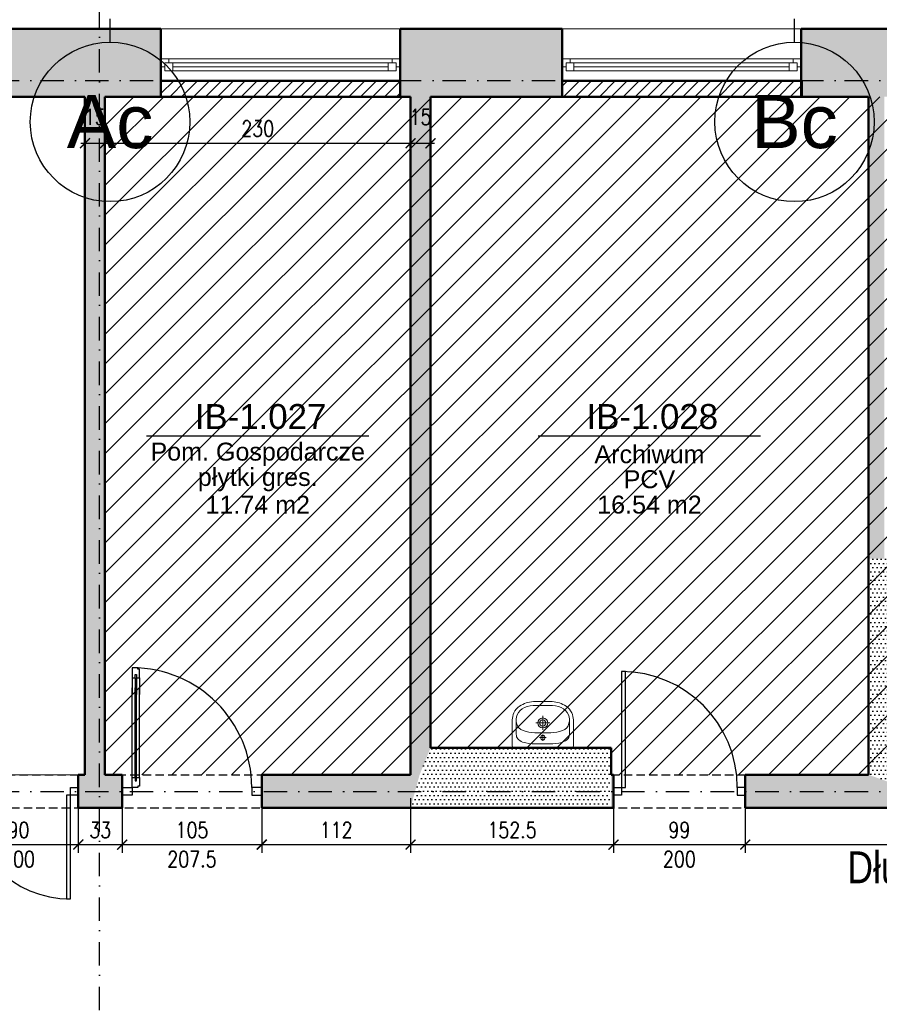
# Model space of a CAD drawing. Header units: millimetres. Extents: x 489 to 7736, y 461 to 5981.
# Tile 38 of 62: x 4515 to 5162, y 1859 to 2600. Entities that reach past the tile are written whole.
import ezdxf
from ezdxf.enums import TextEntityAlignment as Align

# ---------------------------------------------------------------- set-up
doc = ezdxf.new("R2010")
doc.units = ezdxf.units.MM
doc.linetypes.add('DOT___DASHED', pattern=[33.523888, 17.638888, -8.819444, 0.01, -7.055556])
doc.linetypes.add('HIDDEN', pattern=[9.525, 6.35, -3.175])
for name, color, linetype in [('WK-Drzwi', 9, 'Continuous'), ('WK-Drzwi IST', 8, 'Continuous'), ('WK-EtykPom', 161, 'Continuous'), ('WK-PPoż', 1, 'Continuous'), ('WK-Siatka', 240, 'DOT___DASHED'), ('WK-Wymiary', 8, 'Continuous'), ('WK-Ściany', 7, 'Continuous')]:
    doc.layers.add(name, color=color, linetype=linetype)
for name, color, linetype, lineweight in [('WK-INSTALACJE WODKAN', 170, 'Continuous', 5), ('WK-PLANSZA', 253, 'Continuous', 9), ('WK-widok', 8, 'Continuous', 0), ('WK-WYBURZENIA', 6, 'Continuous', 5)]:
    doc.layers.add(name, color=color, linetype=linetype, lineweight=lineweight)
doc.layers.add('WK-Pomieszczenia', color=173, linetype='Continuous', plot=False)
doc.styles.add('Arial', font='micross.ttf', dxfattribs={"width": 0.9})
doc.styles.add('RomanS-Narrow', font='romans.shx', dxfattribs={"width": 0.8})
doc.styles.get("Standard").update_dxf_attribs({"font": 'ARIAL.TTF'})
doc.dimstyles.new('AEC Dimension 1-50', dxfattribs={"dimtxt": 12, "dimasz": 0.075, "dimexe": 6.25, "dimexo": 0, "dimgap": 5, "dimtad": 1, "dimdec": 1, "dimrnd": 0.5, "dimzin": 9, "dimdsep": 46, "dimtxsty": 'RomanS-Narrow', "dimblk": 'ARCHTICK', "dimcen": 0.125, "dimdle": 3.125, "dimclrd": 8, "dimclre": 8, "dimclrt": 256, "dimadec": 1, "dimazin": 0, "dimtfac": 1, "dimtdec": 1, "dimtmove": 2, "dimatfit": 2, "dimfxl": 0, "dimtolj": 1, "dimtzin": 0, "dimarcsym": 0})
pattern_1 = [(360, (699.431, 930.084), (1.5875, 3.175), [0, -3.175])]
pattern_2 = [(360, (699.431, 930.084), (1.5875, 3.175), [0, -3.175])]
pattern_3 = [(45, (699.431, 930.084), (-4.490128, 4.490128), [])]

# ---------------------------------------------------------------- blocks, each defined once
blk = doc.blocks.new('L2')
at = {"color": 8}
for p, q in [((7.5, 5), (20, 5)), ((7.5, 0), (20, 0))]:
    blk.add_line(p, q, dxfattribs=at)
at = {"color": 4}
for p, q in [((7.5, 3), (20, 3)), ((7.5, 2), (20, 2))]:
    blk.add_line(p, q, dxfattribs=at)
blk.add_lwpolyline([(0, 1), (0, 5), (7.5, 5), (7.5, 3), (5, 3), (5, 2), (7.5, 2), (7.5, 0), (1, 0), (1, 1)], close=True)
blk = doc.blocks.new('L3')
for p, q in [((-22.5, -0.5), (-22.5, 0.5)), ((22.5, -0.5), (22.5, 0.5))]:
    blk.add_line(p, q)
at = {"color": 8}
for p, q in [((-15, 2.5), (15, 2.5)), ((-15, -2.5), (15, -2.5))]:
    blk.add_line(p, q, dxfattribs=at)
at = {"color": 4}
for p, q in [((-15, 0.5), (15, 0.5)), ((-15, 0.5), (15, 0.5)), ((-15, -0.5), (15, -0.5)), ((-15, -0.5), (15, -0.5))]:
    blk.add_line(p, q, dxfattribs=at)
blk = doc.blocks.new('J50a')
for p, q in [((20.85, 0), (-20.85, 0)), ((-23, -2.14), (-23, -21)), ((0, -10.13), (0, -5.23)), ((23, -21), (23, -2.14)), ((-20, -20.98), (-20, -10.2)), ((2.53, -7.68), (-2.53, -7.68)), ((0, -23.98), (0, -13.48)), ((20, -10.2), (20, -20.98)), ((-5.34, -18.73), (5.34, -18.73))]:
    blk.add_line(p, q)
at = {"flags": 128}
for points in [[(-20.85, 0, 0.056329), (-22.22, -0.1, 0.274623), (-22.85, -0.67, 0.078029), (-23, -2.14, 0.987626)], [(20.85, 0, -0.056329), (22.22, -0.1, -0.274623), (22.85, -0.67, -0.078029), (23, -2.14, -0.987626)], [(-20, -10.2, -0.104891), (-19.52, -7.91, -0.153237), (-17.09, -5.29, -0.096443), (-12.1, -3.56, -0.04719), (-3.09, -2.97), (-2.75, -2.97, 0.009116), (2.75, -2.97), (3.09, -2.97, -0.053543), (12.87, -3.72, -0.091574), (17.37, -5.47, -0.166964), (19.69, -8.36, -0.062926), (20, -10.2, -1.040135)], [(-23, -21, 0.111521), (-21.76, -26.31, 0.123014), (-17.56, -31.31, 0.141312), (-7.12, -34.81, 0.026087), (7.12, -34.81, 0.141312), (17.56, -31.31, 0.123014), (21.76, -26.31, 0.111521), (23, -21)]]:
    blk.add_lwpolyline(points, format="xyb", dxfattribs=at)
blk.add_lwpolyline([(13.79, -30.26, 0.212121), (19.27, -24.85, 0.157769), (19.69, -18.5, 0.270169), (14.76, -12.99, 0.074819), (6.02, -11.37), (6.02, -11.37), (2.16, -11.22), (-2.16, -11.22), (-6.02, -11.37), (-6.02, -11.37, 0.074819), (-14.76, -12.99, 0.270169), (-19.69, -18.5, 0.157769), (-19.27, -24.85, 0.212121), (-13.79, -30.26, 0.110292), (-5.03, -31.99), (0, -32), (5.03, -31.99, 0.110292)], format="xyb", close=True, dxfattribs=at)
for centre, radius in [((0, -7.68), 1.73), ((0, -18.73), 3.78), ((0, -18.73), 2.33)]:
    blk.add_circle(centre, radius)
blk = doc.blocks.new('WK_Pow_tag_01_50')
at = {"color": 0, "linetype": 'ByBlock'}
blk.add_line((-2.789, 0), (2.789, 0), dxfattribs=at)
at = {"color": 0, "linetype": 'ByBlock', "style": 'Arial'}
for tag, height, p in [('POWIERZCHNIE:NUMERAUTO', 0.625, (0.071, 0.482)), ('POWIERZCHNIE:NAZWA', 0.45, (0, -0.455)), ('POWIERZCHNIE_WYKOŃCZENIE:POSADZKA', 0.45, (0, -1.091)), ('POWIERZCHNIE_STYL:POWOBLICZ', 0.45, (0, -1.728))]:
    blk.add_attdef(tag, text='', height=height, dxfattribs=at).set_placement(p, align=Align.MIDDLE)
blk = doc.blocks.new('_ArchTick')
at = {"color": 0, "linetype": 'ByBlock', "const_width": 15}
blk.add_lwpolyline([(-50, -50), (50, 50)], dxfattribs=at)
blk = doc.blocks.new('*D923')
at = {"layer": 'Defpoints', "color": 0}
for p in [(4579.3, 2506.8), (4564.3, 2471.8), (4579.3, 2471.8)]:
    blk.add_point(p, dxfattribs=at)
at = {"layer": 'WK-Wymiary', "color": 8, "linetype": 'Continuous', "lineweight": -2, "ltscale": 1.3}
for p, q in [((4564.3, 2471.8), (4564.3, 2513.05)), ((4579.3, 2471.8), (4579.3, 2513.05)), ((4561.18, 2506.8), (4582.43, 2506.8))]:
    blk.add_line(p, q, dxfattribs=at)
at = {"layer": 'WK-Wymiary', "color": 8, "linetype": 'ByBlock', "lineweight": -2, "xscale": 0.075, "yscale": 0.075, "zscale": 0.075, "rotation": 180}
blk.add_blockref('_ArchTick', (4564.3, 2506.8), dxfattribs=at)
at = {"layer": 'WK-Wymiary', "color": 8, "linetype": 'ByBlock', "lineweight": -2, "xscale": 0.075, "yscale": 0.075, "zscale": 0.075}
blk.add_blockref('_ArchTick', (4579.3, 2506.8), dxfattribs=at)
at = {"layer": 'WK-Wymiary', "lineweight": -3, "insert": (4571.8, 2526.55), "char_height": 12, "attachment_point": 5, "style": 'RomanS-Narrow'}
blk.add_mtext('\\A1;\\A1;15', dxfattribs=at)
blk = doc.blocks.new('*D924')
at = {"layer": 'Defpoints', "color": 0}
for p in [(4809.3, 2541.8), (4809.3, 2506.8), (4579.3, 2471.8)]:
    blk.add_point(p, dxfattribs=at)
at = {"layer": 'WK-Wymiary', "color": 8, "linetype": 'Continuous', "lineweight": -2, "ltscale": 1.3}
for p, q in [((4809.3, 2541.8), (4809.3, 2500.55)), ((4579.3, 2471.8), (4579.3, 2513.05)), ((4576.18, 2506.8), (4812.43, 2506.8))]:
    blk.add_line(p, q, dxfattribs=at)
at = {"layer": 'WK-Wymiary', "color": 8, "linetype": 'ByBlock', "lineweight": -2, "xscale": 0.075, "yscale": 0.075, "zscale": 0.075, "rotation": 180}
blk.add_blockref('_ArchTick', (4579.3, 2506.8), dxfattribs=at)
at = {"layer": 'WK-Wymiary', "color": 8, "linetype": 'ByBlock', "lineweight": -2, "xscale": 0.075, "yscale": 0.075, "zscale": 0.075}
blk.add_blockref('_ArchTick', (4809.3, 2506.8), dxfattribs=at)
at = {"layer": 'WK-Wymiary', "lineweight": -3, "insert": (4694.3, 2517.8), "char_height": 12, "attachment_point": 5, "style": 'RomanS-Narrow'}
blk.add_mtext('\\A1;\\A1;230', dxfattribs=at)
blk = doc.blocks.new('*D925')
at = {"layer": 'Defpoints', "color": 0}
for p in [(4809.3, 2541.8), (4824.3, 2506.8), (4824.3, 2471.8)]:
    blk.add_point(p, dxfattribs=at)
at = {"layer": 'WK-Wymiary', "color": 8, "linetype": 'Continuous', "lineweight": -2, "ltscale": 1.3}
for p, q in [((4809.3, 2541.8), (4809.3, 2500.55)), ((4824.3, 2471.8), (4824.3, 2513.05)), ((4806.18, 2506.8), (4827.43, 2506.8))]:
    blk.add_line(p, q, dxfattribs=at)
at = {"layer": 'WK-Wymiary', "color": 8, "linetype": 'ByBlock', "lineweight": -2, "xscale": 0.075, "yscale": 0.075, "zscale": 0.075, "rotation": 180}
blk.add_blockref('_ArchTick', (4809.3, 2506.8), dxfattribs=at)
at = {"layer": 'WK-Wymiary', "color": 8, "linetype": 'ByBlock', "lineweight": -2, "xscale": 0.075, "yscale": 0.075, "zscale": 0.075}
blk.add_blockref('_ArchTick', (4824.3, 2506.8), dxfattribs=at)
at = {"layer": 'WK-Wymiary', "lineweight": -3, "insert": (4816.8, 2526.55), "char_height": 12, "attachment_point": 5, "style": 'RomanS-Narrow'}
blk.add_mtext('\\A1;\\A1;15', dxfattribs=at)
blk = doc.blocks.new('*D1133')
at = {"layer": 'Defpoints', "color": 0}
for p in [(4469.3, 2013.89), (4559.3, 2013.89), (4559.3, 1978.89)]:
    blk.add_point(p, dxfattribs=at)
at = {"layer": 'WK-Wymiary', "color": 8, "linetype": 'Continuous', "lineweight": -2, "ltscale": 1.3}
for p, q in [((4469.3, 2013.89), (4469.3, 1972.64)), ((4559.3, 2013.89), (4559.3, 1972.64)), ((4466.18, 1978.89), (4562.43, 1978.89))]:
    blk.add_line(p, q, dxfattribs=at)
at = {"layer": 'WK-Wymiary', "color": 8, "linetype": 'ByBlock', "lineweight": -2, "xscale": 0.075, "yscale": 0.075, "zscale": 0.075, "rotation": 180}
blk.add_blockref('_ArchTick', (4469.3, 1978.89), dxfattribs=at)
at = {"layer": 'WK-Wymiary', "color": 8, "linetype": 'ByBlock', "lineweight": -2, "xscale": 0.075, "yscale": 0.075, "zscale": 0.075}
blk.add_blockref('_ArchTick', (4559.3, 1978.89), dxfattribs=at)
at = {"layer": 'WK-Wymiary', "lineweight": -3, "insert": (4514.3, 1989.89), "char_height": 12, "attachment_point": 5, "style": 'RomanS-Narrow'}
blk.add_mtext('\\A1;\\A1;90', dxfattribs=at)
blk = doc.blocks.new('*D1134')
at = {"layer": 'Defpoints', "color": 0}
for p in [(4559.3, 2013.89), (4592.3, 2013.89), (4592.3, 1978.89)]:
    blk.add_point(p, dxfattribs=at)
at = {"layer": 'WK-Wymiary', "color": 8, "linetype": 'Continuous', "lineweight": -2, "ltscale": 1.3}
for p, q in [((4559.3, 2013.89), (4559.3, 1972.64)), ((4592.3, 2013.89), (4592.3, 1972.64)), ((4556.18, 1978.89), (4595.43, 1978.89))]:
    blk.add_line(p, q, dxfattribs=at)
at = {"layer": 'WK-Wymiary', "color": 8, "linetype": 'ByBlock', "lineweight": -2, "xscale": 0.075, "yscale": 0.075, "zscale": 0.075, "rotation": 180}
blk.add_blockref('_ArchTick', (4559.3, 1978.89), dxfattribs=at)
at = {"layer": 'WK-Wymiary', "color": 8, "linetype": 'ByBlock', "lineweight": -2, "xscale": 0.075, "yscale": 0.075, "zscale": 0.075}
blk.add_blockref('_ArchTick', (4592.3, 1978.89), dxfattribs=at)
at = {"layer": 'WK-Wymiary', "lineweight": -3, "insert": (4575.8, 1989.89), "char_height": 12, "attachment_point": 5, "style": 'RomanS-Narrow'}
blk.add_mtext('\\A1;\\A1;33', dxfattribs=at)
blk = doc.blocks.new('*D1135')
at = {"layer": 'Defpoints', "color": 0}
for p in [(4592.3, 2013.89), (4697.3, 2013.89), (4697.3, 1978.89)]:
    blk.add_point(p, dxfattribs=at)
at = {"layer": 'WK-Wymiary', "color": 8, "linetype": 'Continuous', "lineweight": -2, "ltscale": 1.3}
for p, q in [((4592.3, 2013.89), (4592.3, 1972.64)), ((4697.3, 2013.89), (4697.3, 1972.64)), ((4589.18, 1978.89), (4700.43, 1978.89))]:
    blk.add_line(p, q, dxfattribs=at)
at = {"layer": 'WK-Wymiary', "color": 8, "linetype": 'ByBlock', "lineweight": -2, "xscale": 0.075, "yscale": 0.075, "zscale": 0.075, "rotation": 180}
blk.add_blockref('_ArchTick', (4592.3, 1978.89), dxfattribs=at)
at = {"layer": 'WK-Wymiary', "color": 8, "linetype": 'ByBlock', "lineweight": -2, "xscale": 0.075, "yscale": 0.075, "zscale": 0.075}
blk.add_blockref('_ArchTick', (4697.3, 1978.89), dxfattribs=at)
at = {"layer": 'WK-Wymiary', "lineweight": -3, "insert": (4644.8, 1989.89), "char_height": 12, "attachment_point": 5, "style": 'RomanS-Narrow'}
blk.add_mtext('\\A1;\\A1;105', dxfattribs=at)
blk = doc.blocks.new('*D1136')
at = {"layer": 'Defpoints', "color": 0}
for p in [(4697.3, 2013.89), (4809.3, 2013.89), (4809.3, 1978.89)]:
    blk.add_point(p, dxfattribs=at)
at = {"layer": 'WK-Wymiary', "color": 8, "linetype": 'Continuous', "lineweight": -2, "ltscale": 1.3}
for p, q in [((4697.3, 2013.89), (4697.3, 1972.64)), ((4809.3, 2013.89), (4809.3, 1972.64)), ((4694.18, 1978.89), (4812.43, 1978.89))]:
    blk.add_line(p, q, dxfattribs=at)
at = {"layer": 'WK-Wymiary', "color": 8, "linetype": 'ByBlock', "lineweight": -2, "xscale": 0.075, "yscale": 0.075, "zscale": 0.075, "rotation": 180}
blk.add_blockref('_ArchTick', (4697.3, 1978.89), dxfattribs=at)
at = {"layer": 'WK-Wymiary', "color": 8, "linetype": 'ByBlock', "lineweight": -2, "xscale": 0.075, "yscale": 0.075, "zscale": 0.075}
blk.add_blockref('_ArchTick', (4809.3, 1978.89), dxfattribs=at)
at = {"layer": 'WK-Wymiary', "lineweight": -3, "insert": (4753.3, 1989.89), "char_height": 12, "attachment_point": 5, "style": 'RomanS-Narrow'}
blk.add_mtext('\\A1;\\A1;112', dxfattribs=at)
blk = doc.blocks.new('*D1137')
at = {"layer": 'Defpoints', "color": 0}
for p in [(4809.3, 2013.89), (4961.98, 2013.89), (4961.98, 1978.89)]:
    blk.add_point(p, dxfattribs=at)
at = {"layer": 'WK-Wymiary', "color": 8, "linetype": 'Continuous', "lineweight": -2, "ltscale": 1.3}
for p, q in [((4809.3, 2013.89), (4809.3, 1972.64)), ((4961.98, 2013.89), (4961.98, 1972.64)), ((4806.18, 1978.89), (4965.1, 1978.89))]:
    blk.add_line(p, q, dxfattribs=at)
at = {"layer": 'WK-Wymiary', "color": 8, "linetype": 'ByBlock', "lineweight": -2, "xscale": 0.075, "yscale": 0.075, "zscale": 0.075, "rotation": 180}
blk.add_blockref('_ArchTick', (4809.3, 1978.89), dxfattribs=at)
at = {"layer": 'WK-Wymiary', "color": 8, "linetype": 'ByBlock', "lineweight": -2, "xscale": 0.075, "yscale": 0.075, "zscale": 0.075}
blk.add_blockref('_ArchTick', (4961.98, 1978.89), dxfattribs=at)
at = {"layer": 'WK-Wymiary', "lineweight": -3, "insert": (4885.64, 1989.89), "char_height": 12, "attachment_point": 5, "style": 'RomanS-Narrow'}
blk.add_mtext('\\A1;\\A1;152.5', dxfattribs=at)
blk = doc.blocks.new('*D1138')
at = {"layer": 'Defpoints', "color": 0}
for p in [(4961.98, 2013.89), (5061.13, 2013.89), (5061.13, 1978.89)]:
    blk.add_point(p, dxfattribs=at)
at = {"layer": 'WK-Wymiary', "color": 8, "linetype": 'Continuous', "lineweight": -2, "ltscale": 1.3}
for p, q in [((4961.98, 2013.89), (4961.98, 1972.64)), ((5061.13, 2013.89), (5061.13, 1972.64)), ((4958.85, 1978.89), (5064.26, 1978.89))]:
    blk.add_line(p, q, dxfattribs=at)
at = {"layer": 'WK-Wymiary', "color": 8, "linetype": 'ByBlock', "lineweight": -2, "xscale": 0.075, "yscale": 0.075, "zscale": 0.075, "rotation": 180}
blk.add_blockref('_ArchTick', (4961.98, 1978.89), dxfattribs=at)
at = {"layer": 'WK-Wymiary', "color": 8, "linetype": 'ByBlock', "lineweight": -2, "xscale": 0.075, "yscale": 0.075, "zscale": 0.075}
blk.add_blockref('_ArchTick', (5061.13, 1978.89), dxfattribs=at)
at = {"layer": 'WK-Wymiary', "lineweight": -3, "insert": (5011.56, 1989.89), "char_height": 12, "attachment_point": 5, "style": 'RomanS-Narrow'}
blk.add_mtext('\\A1;\\A1;99', dxfattribs=at)
blk = doc.blocks.new('*D1139')
at = {"layer": 'Defpoints', "color": 0}
for p in [(5061.13, 2013.89), (5563.18, 2013.89), (5563.18, 1978.89)]:
    blk.add_point(p, dxfattribs=at)
at = {"layer": 'WK-Wymiary', "color": 8, "linetype": 'Continuous', "lineweight": -2, "ltscale": 1.3}
for p, q in [((5061.13, 2013.89), (5061.13, 1972.64)), ((5563.18, 2013.89), (5563.18, 1972.64)), ((5058.01, 1978.89), (5566.31, 1978.89))]:
    blk.add_line(p, q, dxfattribs=at)
at = {"layer": 'WK-Wymiary', "color": 8, "linetype": 'ByBlock', "lineweight": -2, "xscale": 0.075, "yscale": 0.075, "zscale": 0.075, "rotation": 180}
blk.add_blockref('_ArchTick', (5061.13, 1978.89), dxfattribs=at)
at = {"layer": 'WK-Wymiary', "color": 8, "linetype": 'ByBlock', "lineweight": -2, "xscale": 0.075, "yscale": 0.075, "zscale": 0.075}
blk.add_blockref('_ArchTick', (5563.18, 1978.89), dxfattribs=at)
at = {"layer": 'WK-Wymiary', "lineweight": -3, "insert": (5312.16, 1989.89), "char_height": 12, "attachment_point": 5, "style": 'RomanS-Narrow'}
blk.add_mtext('\\A1;\\A1;502', dxfattribs=at)
blk = doc.blocks.new('BubbleDef')
at = {"color": 0, "linetype": 'Continuous'}
blk.add_circle((0, 0), 1.5, dxfattribs=at)
at = {"color": 0, "linetype": 'Continuous', "style": 'Arial'}
blk.add_attdef('LABEL', text='', height=1, dxfattribs=at).set_placement((0, 0), align=Align.MIDDLE)

msp = doc.modelspace()

# ---------------------------------------------------------------- hatches: boundary and pattern name
at = {"layer": 'WK-PLANSZA', "ltscale": 1.3, "transparency": 33554546}
h = msp.add_hatch(dxfattribs=at)
h.set_pattern_fill('ANSI31', color=8, scale=5)
h.set_pattern_definition([(45, (699.431, 930.084), (-11.22532, 11.22532), [])])
h.paths.add_polyline_path([(4824.3, 2541.81), (4579.3, 2541.8), (4579.3, 2031.47), (4809.3, 2031.47), (4809.3, 2051.7), (4960.13, 2051.7), (4960.13, 2031.47), (5460.68, 2031.47), (5460.68, 2141.47), (5480.68, 2141.47), (5480.68, 2541.81)])
at = {"layer": 'WK-Ściany', "linetype": 'Continuous', "lineweight": -3}
h = msp.add_hatch(dxfattribs=at)
h.set_pattern_fill('DOTS', color=253, scale=2, style=0)
h.set_pattern_definition([(0, (699.431, 930.084), (1.5875, 3.175), [0, -3.175])])
h.paths.add_polyline_path([(2513.05, 2592.81), (2491.63, 2560.98), (2487.05, 2541.81), (2559.08, 2541.81), (2559.08, 2592.81)], flags=0)
h.paths.add_polyline_path([(2739.08, 2592.81), (2739.08, 2541.81), (3128.08, 2541.81), (3128.08, 2592.81)], flags=0)
h.paths.add_polyline_path([(3308.08, 2592.81), (3308.08, 2541.81), (3424.86, 2541.81), (3424.86, 2592.81)], flags=0)
h.paths.add_polyline_path([(3604.86, 2592.81), (3604.86, 2541.81), (3634.86, 2541.81), (3644.86, 2557.56), (3649.86, 2592.81)], flags=0)
h.paths.add_polyline_path([(3649.86, 2592.81), (3644.86, 2557.56), (3649.86, 2541.81), (3724.62, 2541.81), (3724.62, 2592.81)], flags=0)
h.paths.add_polyline_path([(3904.62, 2592.81), (3904.62, 2541.81), (3958.72, 2541.81), (3966.72, 2557.81), (3970.72, 2592.81)], flags=0)
h.paths.add_polyline_path([(3970.72, 2592.81), (3966.72, 2557.81), (3970.72, 2541.81), (4017.8, 2541.81), (4017.8, 2592.81)], flags=0)
h.paths.add_polyline_path([(4197.8, 2592.81), (4197.8, 2541.81), (4319.62, 2541.81), (4319.62, 2592.81)], flags=0)
h.paths.add_polyline_path([(4499.62, 2592.81), (4499.62, 2541.81), (4564.3, 2541.81), (4574.3, 2557.56), (4579.3, 2592.81)], flags=0)
h.paths.add_polyline_path([(4579.3, 2592.81), (4574.3, 2557.56), (4579.3, 2541.81), (4621.44, 2541.81), (4621.44, 2592.81)], flags=0)
h.paths.add_polyline_path([(4801.44, 2592.81), (4801.44, 2541.81), (4809.3, 2541.81), (4814.3, 2557.56), (4809.3, 2592.81)], flags=0)
h.paths.add_polyline_path([(4809.3, 2592.81), (4814.3, 2557.56), (4824.3, 2541.81), (4923.26, 2541.81), (4923.26, 2592.81)], flags=0)
h.paths.add_polyline_path([(5103.26, 2592.81), (5103.26, 2541.81), (5153.8, 2541.81), (5157.8, 2557.81), (5153.8, 2592.81)], flags=0)
h.paths.add_polyline_path([(5153.8, 2592.81), (5157.8, 2557.81), (5165.8, 2541.81), (5480.68, 2541.81), (5485.68, 2557.56), (5480.68, 2592.81)], flags=0)
h.paths.add_polyline_path([(5480.68, 2592.81), (5485.68, 2557.56), (5495.68, 2541.81), (5515.68, 2541.81), (5515.68, 2592.81)], flags=0)
h.paths.add_polyline_path([(5695.68, 2592.81), (5695.68, 2541.81), (5755.68, 2541.81), (5806.68, 2592.81)], flags=0)
h = msp.add_hatch(dxfattribs=at)
h.set_pattern_fill('DOTS', color=253, scale=2, style=0)
h.set_pattern_definition(pattern_1)
h.paths.add_polyline_path([(4564.3, 2031.47), (4574.3, 2024.39), (4579.3, 2031.47), (4579.3, 2541.81), (4574.3, 2557.56), (4564.3, 2541.81)], flags=0)
h = msp.add_hatch(dxfattribs=at)
h.set_pattern_fill('DOTS', color=253, scale=2, style=0)
h.set_pattern_definition(pattern_2)
h.paths.add_polyline_path([(4824.3, 2541.81), (4814.3, 2557.56), (4809.3, 2541.81), (4809.3, 2031.47), (4815.99, 2031.13), (4824.3, 2051.7)], flags=0)
h = msp.add_hatch(dxfattribs=at)
h.set_pattern_fill('DOTS', color=253, scale=2, style=0)
h.set_pattern_definition(pattern_2)
h.paths.add_polyline_path([(5165.8, 2541.81), (5157.8, 2557.81), (5153.8, 2541.81), (5153.8, 2194.1), (5165.8, 2194.1)], flags=0)
at = {"layer": 'WK-Ściany', "linetype": 'Continuous', "lineweight": 0}
h = msp.add_hatch(dxfattribs=at)
h.set_pattern_fill('ANSI31', color=1, scale=2, style=0)
h.set_pattern_definition(pattern_3)
h.paths.add_polyline_path([(4621.44, 2553.81), (4621.44, 2541.81), (4801.44, 2541.81), (4801.44, 2553.81)], flags=0)
h = msp.add_hatch(dxfattribs=at)
h.set_pattern_fill('ANSI31', color=1, scale=2, style=0)
h.set_pattern_definition(pattern_3)
h.paths.add_polyline_path([(4923.26, 2553.81), (4923.26, 2541.81), (5103.78, 2541.81), (5103.78, 2553.81)], flags=0)
at = {"layer": 'WK-Ściany', "linetype": 'Continuous', "lineweight": -3}
h = msp.add_hatch(dxfattribs=at)
h.set_pattern_fill('DOTS', color=253, scale=2, style=0)
h.set_pattern_definition(pattern_2)
h.paths.add_polyline_path([(5165.8, 2194.1), (5153.8, 2194.1), (5153.8, 2031.47), (5167.49, 2026.56), (5194.87, 2031.47), (5194.87, 2194.1)], flags=0)
h = msp.add_hatch(dxfattribs=at)
h.set_pattern_fill('DOTS', color=253, scale=2, style=0)
h.set_pattern_definition([(1e-12, (699.431, 930.084), (1.5875, 3.175), [0, -3.175])])
h.paths.add_polyline_path([(4824.3, 2051.7), (4815.99, 2031.13), (4809.3, 2006.47), (4960.13, 2006.47), (4960.13, 2031.47), (4960.13, 2051.7)], flags=0)
h = msp.add_hatch(dxfattribs=at)
h.set_pattern_fill('DOTS', color=253, scale=2, style=0)
h.set_pattern_definition([(360, (699.431, 930.084), (1.5875, 3.175), [0, -3.175])])
h.paths.add_polyline_path([(4809.3, 2006.47), (4815.99, 2031.13), (4809.3, 2031.47), (4697.3, 2031.47), (4697.3, 2006.47)], flags=0)
h.paths.add_polyline_path([(4592.3, 2006.47), (4592.3, 2031.47), (4579.3, 2031.47), (4574.3, 2024.39), (4579.3, 2006.47)], flags=0)
h.paths.add_polyline_path([(4579.3, 2006.47), (4574.3, 2024.39), (4564.3, 2031.47), (4559.3, 2031.47), (4559.3, 2006.47)], flags=0)
h.paths.add_polyline_path([(4469.3, 2006.47), (4469.3, 2031.47), (4438.79, 2031.47), (4438.79, 2006.47)], flags=0)
h = msp.add_hatch(dxfattribs=at)
h.set_pattern_fill('DOTS', color=253, scale=2, style=0)
h.set_pattern_definition(pattern_1)
h.paths.add_polyline_path([(5153.8, 2006.47), (5167.49, 2026.56), (5153.8, 2031.47), (5061.13, 2031.47), (5061.13, 2006.47)], flags=0)
h.paths.add_polyline_path([(4961.98, 2006.47), (4961.98, 2031.47), (4960.13, 2031.47), (4960.13, 2006.47)], flags=0)
h.paths.add_polyline_path([(5755.68, 2006.47), (5770.6, 2023.14), (5755.68, 2031.47), (5668.18, 2031.47), (5668.18, 2006.47)], flags=0)
h.paths.add_polyline_path([(5563.18, 2006.47), (5563.18, 2031.47), (5500.68, 2031.47), (5474.02, 2026.47), (5460.68, 2006.47)], flags=0)
h.paths.add_polyline_path([(5460.68, 2006.47), (5474.02, 2026.47), (5460.68, 2031.47), (5194.87, 2031.47), (5167.49, 2026.56), (5153.8, 2006.47)], flags=0)

# ---------------------------------------------------------------- linework, layer by layer
at = {"layer": 'WK-Drzwi', "color": 9, "linetype": 'Continuous', "lineweight": -3}
for points in [[(4599.8, 2015.97), (4592.3, 2015.97), (4592.3, 2021.97), (4599.8, 2021.97)], [(4689.8, 2015.97), (4697.3, 2015.97), (4697.3, 2021.97), (4689.8, 2021.97)]]:
    msp.add_lwpolyline(points, close=True, dxfattribs=at)
at = {"layer": 'WK-Drzwi', "color": 8, "linetype": 'Continuous', "lineweight": -3}
msp.add_arc((4599.8, 2021.97), 90, 0, 90, dxfattribs=at)
at = {"layer": 'WK-Drzwi IST', "color": 8, "linetype": 'Continuous', "lineweight": -3}
for points in [[(4967.98, 2021.97), (4970.98, 2021.97), (4970.98, 2109.12), (4967.98, 2109.12)], [(4553.3, 2015.97), (4550.3, 2015.97), (4550.3, 1937.97), (4553.3, 1937.97)], [(4553.3, 2021.97), (4559.3, 2021.97), (4559.3, 2015.97), (4553.3, 2015.97)], [(4967.98, 2015.97), (4961.98, 2015.97), (4961.98, 2021.97), (4967.98, 2021.97)], [(5055.13, 2015.97), (5061.13, 2015.97), (5061.13, 2021.97), (5055.13, 2021.97)]]:
    msp.add_lwpolyline(points, close=True, dxfattribs=at)
for centre, radius, start, end in [((4967.98, 2021.97), 87.15, 0, 90), ((4553.3, 2015.97), 78, 180, 270)]:
    msp.add_arc(centre, radius, start, end, dxfattribs=at)
at = {"layer": 'WK-Pomieszczenia', "color": 173, "linetype": 'HIDDEN', "lineweight": -3}
for p, q in [((4564.3, 2541.81), (3970.72, 2541.81)), ((4564.3, 2031.47), (4564.3, 2541.81)), ((4809.3, 2541.81), (4579.3, 2541.81)), ((4579.3, 2541.81), (4579.3, 2031.47)), ((4809.3, 2031.47), (4809.3, 2541.81)), ((5153.8, 2541.81), (4824.3, 2541.81)), ((4824.3, 2541.81), (4824.3, 2051.7)), ((5153.8, 2031.47), (5153.8, 2541.81)), ((4824.3, 2051.7), (4960.13, 2051.7)), ((4960.13, 2051.7), (4960.13, 2031.47)), ((4438.79, 2031.47), (4564.3, 2031.47)), ((4579.3, 2031.47), (4809.3, 2031.47)), ((4960.13, 2031.47), (5153.8, 2031.47)), ((3975.26, 2006.47), (5755.68, 2006.47))]:
    msp.add_line(p, q, dxfattribs=at)
at = {"layer": 'WK-Siatka', "color": 240, "linetype": 'DOT___DASHED', "lineweight": -3}
for p, q in [((4583.18, 2582.81), (4583.18, 2647.81)), ((5098.18, 2582.81), (5098.18, 2647.81)), ((4575.32, 946.58), (4575.32, 2632.81)), ((1875.32, 2553.91), (5768.18, 2553.91)), ((1875.32, 2018.97), (5768.18, 2018.97))]:
    msp.add_line(p, q, dxfattribs=at)
at = {"layer": 'WK-widok'}
msp.add_lwpolyline([(2487.05, 2541.81), (2486.97, 2007.01), (2474.13, 2007.01), (2474.13, 1560.64), (3356.6, 1560.64), (3356.6, 1834.22), (3961.44, 1834.22), (3961.44, 2031.47), (4564.3, 2031.47), (4564.3, 2541.81)], close=True, dxfattribs=at)
at = {"layer": 'WK-WYBURZENIA', "color": 6, "linetype": 'Continuous', "lineweight": 5}
for p, q in [((4621.44, 2592.81), (4801.44, 2592.81)), ((4923.26, 2592.81), (5103.26, 2592.81)), ((4627.44, 2570.31), (4795.44, 2570.31)), ((4630.44, 2561.31), (4630.44, 2567.31)), ((4630.44, 2564.31), (4792.44, 2564.31)), ((4792.44, 2561.31), (4792.44, 2567.31)), ((4929.26, 2570.31), (5097.26, 2570.31)), ((4932.26, 2561.31), (4932.26, 2567.31)), ((4932.26, 2564.31), (5094.26, 2564.31)), ((5094.26, 2561.31), (5094.26, 2567.31)), ((4621.44, 2541.81), (4801.44, 2541.81)), ((4923.26, 2541.81), (5103.26, 2541.81))]:
    msp.add_line(p, q, dxfattribs=at)
for points in [[(4627.44, 2570.31), (4621.44, 2570.31), (4621.44, 2564.31), (4624.44, 2564.31), (4624.44, 2567.31), (4627.44, 2567.31)], [(4624.44, 2561.31), (4624.44, 2567.31), (4798.44, 2567.31), (4798.44, 2561.31)], [(4795.44, 2570.31), (4801.44, 2570.31), (4801.44, 2564.31), (4798.44, 2564.31), (4798.44, 2567.31), (4795.44, 2567.31)], [(4929.26, 2570.31), (4923.26, 2570.31), (4923.26, 2564.31), (4926.26, 2564.31), (4926.26, 2567.31), (4929.26, 2567.31)], [(4926.26, 2561.31), (4926.26, 2567.31), (5100.26, 2567.31), (5100.26, 2561.31)], [(5097.26, 2570.31), (5103.26, 2570.31), (5103.26, 2564.31), (5100.26, 2564.31), (5100.26, 2567.31), (5097.26, 2567.31)]]:
    msp.add_lwpolyline(points, close=True, dxfattribs=at)
at = {"layer": 'WK-Ściany', "color": 7, "linetype": 'Continuous', "lineweight": 50}
for p, q in [((4499.62, 2592.81), (4621.44, 2592.81)), ((4621.44, 2541.81), (4621.44, 2592.81)), ((4801.44, 2592.81), (4923.26, 2592.81)), ((4801.44, 2592.81), (4801.44, 2541.81)), ((4923.26, 2541.81), (4923.26, 2592.81)), ((5103.26, 2592.81), (5515.68, 2592.81)), ((5103.26, 2592.81), (5103.26, 2541.81)), ((4621.44, 2553.81), (4621.44, 2541.81)), ((4801.44, 2553.81), (4621.44, 2553.81)), ((4801.44, 2541.81), (4801.44, 2553.81)), ((4923.26, 2553.81), (4923.26, 2541.81)), ((5103.78, 2553.81), (4923.26, 2553.81)), ((5103.78, 2541.81), (5103.78, 2553.81)), ((4499.62, 2541.81), (4564.3, 2541.81)), ((4564.3, 2541.81), (4564.3, 2031.47)), ((4579.3, 2031.47), (4579.3, 2541.81)), ((4579.3, 2541.81), (4621.44, 2541.81)), ((4621.44, 2541.81), (4801.44, 2541.81)), ((4801.44, 2541.81), (4809.3, 2541.81)), ((4809.3, 2541.81), (4809.3, 2031.47)), ((4824.3, 2051.7), (4824.3, 2541.81)), ((4824.3, 2541.81), (4923.26, 2541.81)), ((4923.26, 2541.81), (5103.78, 2541.81)), ((5103.26, 2541.81), (5153.8, 2541.81)), ((5153.8, 2541.81), (5153.8, 2194.1)), ((5153.8, 2194.1), (5153.8, 2031.47)), ((4960.13, 2051.7), (4824.3, 2051.7)), ((4960.13, 2031.47), (4960.13, 2051.7)), ((4564.3, 2031.47), (4559.3, 2031.47)), ((4559.3, 2031.47), (4559.3, 2006.47)), ((4592.3, 2031.47), (4579.3, 2031.47)), ((4592.3, 2006.47), (4592.3, 2031.47)), ((4809.3, 2031.47), (4697.3, 2031.47)), ((4697.3, 2031.47), (4697.3, 2006.47)), ((4961.98, 2031.47), (4960.13, 2031.47)), ((4961.98, 2006.47), (4961.98, 2031.47)), ((5153.8, 2031.47), (5061.13, 2031.47)), ((5061.13, 2031.47), (5061.13, 2006.47)), ((4559.3, 2006.47), (4592.3, 2006.47)), ((4697.3, 2006.47), (4809.3, 2006.47)), ((4809.3, 2006.47), (4960.13, 2006.47)), ((4960.13, 2006.47), (4961.98, 2006.47)), ((5061.13, 2006.47), (5563.18, 2006.47))]:
    msp.add_line(p, q, dxfattribs=at)

# ---------------------------------------------------------------- block references
at = {"layer": 'WK-Drzwi', "color": 9, "linetype": 'Continuous', "lineweight": -3, "extrusion": (0, 0, -1), "yscale": 1.0999999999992, "zscale": -1, "rotation": 270.0000000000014}
msp.add_blockref('L2', (-4605.3, 2111.97), dxfattribs=at)
at = {"layer": 'WK-Drzwi', "color": 9, "linetype": 'Continuous', "lineweight": -3, "xscale": 1.99999999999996, "yscale": 1.1, "rotation": 89.99999999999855}
msp.add_blockref('L3', (4602.55, 2066.97), dxfattribs=at)
at = {"layer": 'WK-Drzwi', "color": 9, "linetype": 'Continuous', "lineweight": -3, "yscale": 1.0999999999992, "rotation": 89.99999999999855}
msp.add_blockref('L2', (4605.3, 2021.97), dxfattribs=at)
at = {"layer": 'WK-EtykPom', "color": 161, "linetype": 'Continuous', "lineweight": -3, "ltscale": 1.3, "xscale": 30, "yscale": 30, "zscale": 40}
for p, values in [((4694.3, 2286.64), {'POWIERZCHNIE_WYKOŃCZENIE:POSADZKA': 'płytki gres.', 'POWIERZCHNIE:NUMERAUTO': 'IB-1.027', 'POWIERZCHNIE:NAZWA': 'Pom. Gospodarcze', 'POWIERZCHNIE_STYL:POWOBLICZ': '11.74 m2'}), ((4989.05, 2286.64), {'POWIERZCHNIE_WYKOŃCZENIE:POSADZKA': 'PCV', 'POWIERZCHNIE:NUMERAUTO': 'IB-1.028', 'POWIERZCHNIE:NAZWA': 'Archiwum', 'POWIERZCHNIE_STYL:POWOBLICZ': '16.54 m2'})]:
    msp.add_blockref('WK_Pow_tag_01_50', p, dxfattribs=at).add_auto_attribs(values)
at = {"layer": 'WK-INSTALACJE WODKAN', "color": 170, "linetype": 'Continuous', "lineweight": 5, "rotation": 180}
msp.add_blockref('J50a', (4908.8, 2051.7), dxfattribs=at)
at = {"layer": 'WK-Siatka', "color": 240, "linetype": 'DOT___DASHED', "lineweight": -3, "ltscale": 1.3, "xscale": 40, "yscale": 40, "zscale": 40}
for p, values in [((4458.18, 2647.81), {'LABEL': '1c'}), ((4583.18, 2522.81), {'LABEL': 'Ac'}), ((5098.18, 2522.81), {'LABEL': 'Bc'})]:
    msp.add_blockref('BubbleDef', p, dxfattribs=at).add_auto_attribs(values)

# ---------------------------------------------------------------- texts
at = {"layer": 'WK-PPoż', "color": 1, "ltscale": 5, "width": 0.8}
msp.add_text('Długość dojścia do 20m', height=24, dxfattribs=at).set_placement((5137.89, 1949.8))
at = {"layer": 'WK-Wymiary', "color": 8, "linetype": 'Continuous', "lineweight": -3, "char_height": 12, "attachment_point": 2, "style": 'RomanS-Narrow'}
for s, insert in [('\\A1;200', (4514.3, 1973.89)), ('\\A1;207.5', (4644.8, 1973.89)), ('\\A1;200', (5011.56, 1973.89))]:
    msp.add_mtext(s, dxfattribs=dict(at, insert=insert))

# ---------------------------------------------------------------- dimensions: what is measured, and where the dimension line sits
at = {"layer": 'WK-Wymiary', "color": 8, "linetype": 'Continuous', "lineweight": -3, "ltscale": 1.3}
for base, p1, p2, text, picture, middle in [((4809.3, 2506.8), (4579.3, 2471.8), (4809.3, 2541.8), '\\A1;230', '*D924', (4694.3, 2517.8)), ((4824.3, 2506.8), (4809.3, 2541.8), (4824.3, 2471.8), '\\A1;15', '*D925', (4816.8, 2526.55)), ((4579.3, 2506.8), (4564.3, 2471.8), (4579.3, 2471.8), '\\A1;15', '*D923', (4571.8, 2526.55)), ((4559.3, 1978.89), (4469.3, 2013.89), (4559.3, 2013.89), '\\A1;90', '*D1133', (4514.3, 1989.89)), ((4592.3, 1978.89), (4559.3, 2013.89), (4592.3, 2013.89), '\\A1;33', '*D1134', (4575.8, 1989.89)), ((4697.3, 1978.89), (4592.3, 2013.89), (4697.3, 2013.89), '\\A1;105', '*D1135', (4644.8, 1989.89)), ((4809.3, 1978.89), (4697.3, 2013.89), (4809.3, 2013.89), '\\A1;112', '*D1136', (4753.3, 1989.89)), ((4961.98, 1978.89), (4809.3, 2013.89), (4961.98, 2013.89), '\\A1;152.5', '*D1137', (4885.64, 1989.89)), ((5061.13, 1978.89), (4961.98, 2013.89), (5061.13, 2013.89), '\\A1;99', '*D1138', (5011.56, 1989.89)), ((5563.18, 1978.89), (5061.13, 2013.89), (5563.18, 2013.89), '\\A1;502', '*D1139', (5312.16, 1989.89))]:
    dim = msp.add_linear_dim(base=base, p1=p1, p2=p2, text=text, dimstyle='AEC Dimension 1-50', override={"dimclrd": 8, "dimclre": 8, "dimclrt": 256}, dxfattribs=at)
    dim.commit()
    dim.dimension.update_dxf_attribs({"geometry": picture, "text_midpoint": middle})

doc.saveas('drawing.dxf')
